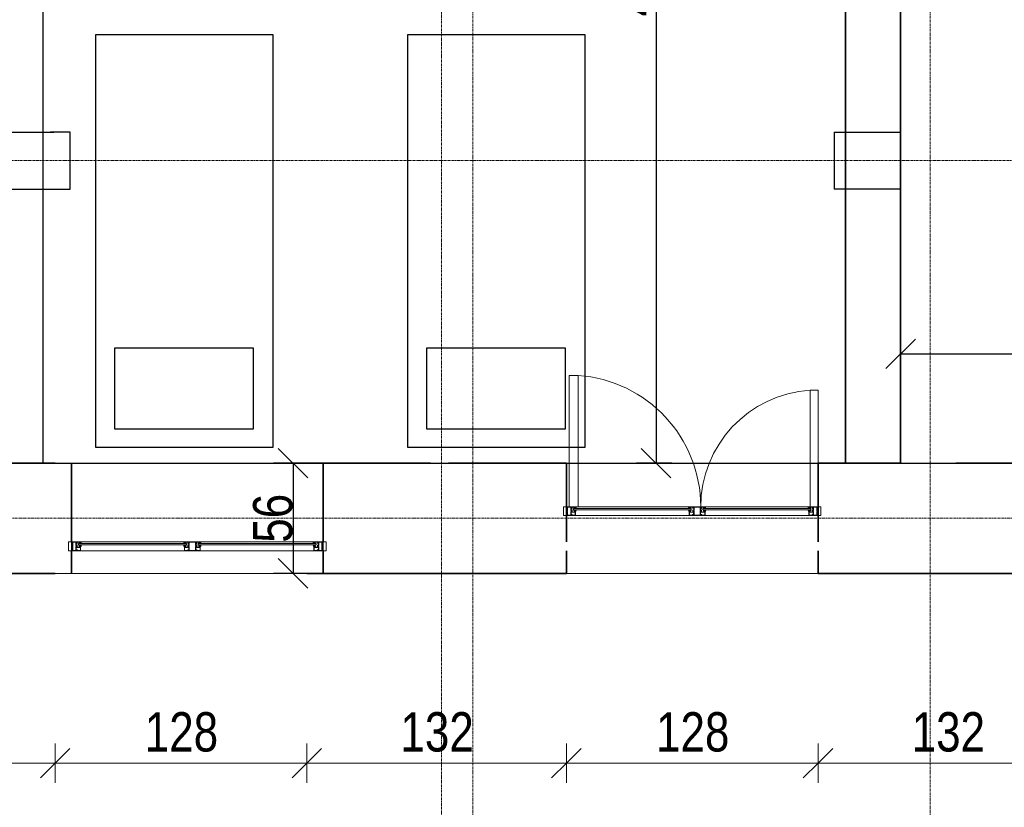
# Model space of a CAD drawing. Header units: millimetres. Extents: x -57350 to 14871, y -25411 to 16830.
# Tile 18 of 66: x -18613 to -13606, y -12664 to -8658. Entities that reach past the tile are written whole.
import ezdxf

# ---------------------------------------------------------------- set-up
doc = ezdxf.new("R2010")
doc.units = ezdxf.units.MM
doc.linetypes.add('Linia siatki', pattern=[22.225, 12.7, -3.175, 3.175, -3.175])
for name, color, linetype, lineweight in [('A-ANNO-DIMS', 7, 'Continuous', 5), ('A-ANNO-DIMS-100', 7, 'Continuous', 5), ('A-DETL-GENF', 7, 'Continuous', 5), ('A-DOOR', 7, 'Continuous', 5), ('A-GLAZ', 7, 'Continuous', 5), ('A-WALL', 7, 'Continuous', 5), ('G-IMPT', 7, 'Continuous', 5), ('S-GRID', 7, 'Continuous', 5)]:
    doc.layers.add(name, color=color, linetype=linetype, lineweight=lineweight)
doc.styles.add('Arial_2', font='arial.ttf', dxfattribs={"width": 0.8, "height": 200})
doc.dimstyles.new('REVIT_standard', dxfattribs={"dimscale": 304.8, "dimtxt": 204.05188, "dimasz": 0.492126, "dimexe": 0.328084, "dimexo": 0.0625, "dimgap": 0, "dimtad": 1, "dimdec": 0, "dimlfac": 0.1, "dimzin": 0, "dimdsep": 46, "dimtxsty": 'Arial_2', "dimblk1": 'OBLIQUE', "dimblk2": 'OBLIQUE', "dimsah": 1, "dimcen": 0.09, "dimazin": 0, "dimtfac": 1, "dimtdec": 4, "dimtix": 1, "dimtmove": 0, "dimatfit": 3, "dimfxl": 0.328084, "dimfxlon": 1, "dimtvp": 1, "dimtolj": 1, "dimtzin": 0, "dimarcsym": 2})

# ---------------------------------------------------------------- blocks, each defined once
blk = doc.blocks.new('Aluprof_MB-45_I_Alu_Window-FIX-4-panel_ENG_R-00495 - 1230 x 1480-1590799-RZUT PIĘTRA I')
at = {"layer": 'A-DETL-GENF'}
for p, q in [((-63.7, 165), (-593.3, 165)), ((593.2, 165), (-13.9, 165)), ((-590, 135), (-68.5, 135)), ((-590, 129), (-68.5, 129)), ((-68.5, 120), (-590, 120)), ((18.5, 135), (590, 135)), ((18.5, 129), (590, 129)), ((590, 120), (18.5, 120))]:
    blk.add_line(p, q, dxfattribs=at)
at = {"layer": 'A-GLAZ', "color": 55, "true_color": 0xafaf3c}
for p, q in [((-655, 165), (-655, 120)), ((-640, 165), (-655, 165)), ((-640, 120), (-640, 165)), ((640, 165), (655, 165)), ((640, 120), (640, 165)), ((655, 165), (655, 120)), ((-655, 120), (-640, 120)), ((655, 120), (640, 120))]:
    blk.add_line(p, q, dxfattribs=at)
at = {"layer": 'G-IMPT'}
for p, q in [((-602.7, 135), (-602.4, 135)), ((-593.2, 138.6), (-595.1, 138.6)), ((-593, 143.4), (-592.9, 141.7)), ((-591.9, 143.6), (-592.8, 143.6)), ((-592.6, 137.7), (-592.7, 138.2)), ((-592.4, 135), (-590.9, 135)), ((-589.9, 136.7), (-591.1, 142.9)), ((-68.6, 136.7), (-67.4, 142.9)), ((-66.1, 135), (-67.6, 135)), ((-66.6, 143.6), (-65.7, 143.6)), ((-65.9, 137.7), (-65.8, 138.2)), ((-65.5, 143.4), (-65.6, 141.7)), ((-65.3, 138.6), (-63.4, 138.6)), ((-55.8, 135), (-56.1, 135)), ((5.8, 135), (6.1, 135)), ((15.3, 138.6), (13.4, 138.6)), ((15.5, 143.4), (15.6, 141.7)), ((16.6, 143.6), (15.7, 143.6)), ((15.9, 137.7), (15.8, 138.2)), ((16.1, 135), (17.6, 135)), ((18.6, 136.7), (17.4, 142.9)), ((589.9, 136.7), (591.1, 142.9)), ((592.4, 135), (590.9, 135)), ((591.9, 143.6), (592.8, 143.6)), ((592.6, 137.7), (592.7, 138.2)), ((593, 143.4), (592.9, 141.7)), ((593.2, 138.6), (595.1, 138.6)), ((602.7, 135), (602.4, 135))]:
    blk.add_line(p, q, dxfattribs=at)
at = {"layer": 'G-IMPT', "flags": 128}
for points in [[(-590, 120.5), (-590.5, 120), (-640, 120), (-640, 123.6), (-638.5, 124), (-638, 124), (-638, 122), (-635, 122), (-635, 131.7), (-634.8, 131.9), (-635, 132.1), (-635, 140), (-638, 140), (-638, 138), (-638.5, 138), (-640, 138.4), (-640, 146.6), (-638.5, 147), (-638, 147), (-638, 145), (-635, 145), (-635, 153.8), (-634.8, 154), (-635, 154.2), (-635, 163), (-638, 163), (-638, 161), (-638.5, 161), (-640, 161.4), (-640, 165), (-611, 165), (-611, 161.4), (-612.5, 161), (-613, 161), (-613, 163), (-616, 163), (-616, 154.2), (-616.2, 154), (-616, 153.8), (-616, 145), (-613, 145), (-613, 147), (-612.5, 147), (-611, 146.6), (-611, 135.9), (-611.2, 135.7), (-612, 135.7), (-612.2, 135.9), (-612.2, 137.2), (-616, 137.2), (-616, 132.1), (-616.2, 131.9), (-616, 131.7), (-616, 126.7), (-612.2, 126.7), (-612.2, 128), (-612, 128.2), (-611.2, 128.2), (-611, 128), (-611, 125.5), (-611.2, 125.3), (-614.5, 125.3), (-614.5, 124), (-616, 124), (-616, 121.6), (-600, 121.6), (-600, 124), (-601.5, 124), (-601.5, 125), (-598, 125), (-597, 124), (-598.5, 124), (-598.5, 121.5), (-591.5, 121.5), (-591.5, 124), (-593, 124), (-592, 125), (-590, 125)], [(-617.6, 138.2), (-617.1, 138.7), (-612.5, 138.7), (-612.5, 143.5), (-617.1, 143.5), (-617.6, 144), (-617.6, 163.4), (-633.4, 163.4), (-633.4, 144), (-633.9, 143.5), (-638.5, 143.5), (-638.5, 141.5), (-633.9, 141.5), (-633.4, 141), (-633.4, 121.6), (-617.6, 121.6)], [(-613.2, 160.8), (-613.3, 161.2), (-613.9, 161.4), (-615, 160.7), (-614.7, 159.8), (-609.8, 159.8), (-609.8, 163.1), (-609.3, 163.6), (-595.4, 163.6), (-594.4, 162.6), (-594.4, 148.7), (-594.9, 148.2), (-612.2, 148.2), (-615.1, 148.2), (-615.5, 147.3), (-613.6, 145.5), (-613.2, 145.6), (-613.2, 147.2), (-611, 147.2), (-594.8, 147.2), (-594.3, 146.7), (-594.3, 144.5), (-595.5, 144.5), (-600.6, 142.6), (-601, 142.1), (-600.9, 141.7), (-600.2, 141.5), (-595.3, 143.3), (-594.5, 143.3), (-594.8, 141.5), (-593.5, 141.5), (-593, 142), (-593, 164.7), (-593.3, 165), (-611, 165), (-611, 160.8)], [(18, 120), (18.5, 120.5), (18.5, 125), (16.5, 125), (15.5, 124), (17, 124), (17, 121.5), (10, 121.5), (10, 124), (11.5, 124), (10.5, 125), (7, 125), (7, 124), (8.5, 124), (8.5, 121.8), (-7.5, 121.8), (-7.5, 124), (-6, 124), (-6, 125.3), (-2.7, 125.3), (-2.5, 125.5), (-2.5, 128), (-2.7, 128.2), (-3.5, 128.2), (-3.7, 128), (-3.7, 126.7), (-7.6, 126.7), (-7.6, 131.7), (-7.8, 131.9), (-7.6, 132.1), (-7.6, 137.2), (-3.7, 137.2), (-3.7, 135.9), (-3.5, 135.7), (-2.7, 135.7), (-2.5, 135.9), (-2.5, 146.6), (-4, 147), (-4.5, 147), (-4.5, 145), (-7.5, 145), (-7.5, 153.8), (-7.7, 154), (-7.5, 154.2), (-7.5, 163), (-4.5, 163), (-4.5, 161), (-4, 161), (-2.5, 161.4), (-2.5, 165), (-47.5, 165), (-47.5, 161.4), (-46, 161), (-45.5, 161), (-45.5, 163), (-42.5, 163), (-42.5, 154.2), (-42.3, 154), (-42.5, 153.8), (-42.5, 145), (-45.5, 145), (-45.5, 147), (-46, 147), (-47.5, 146.6), (-47.5, 135.9), (-47.3, 135.7), (-46.5, 135.7), (-46.3, 135.9), (-46.3, 137.2), (-42.4, 137.2), (-42.4, 132.1), (-42.2, 131.9), (-42.4, 131.7), (-42.4, 126.7), (-46.3, 126.7), (-46.3, 128), (-46.5, 128.2), (-47.3, 128.2), (-47.5, 128), (-47.5, 125.5), (-47.3, 125.3), (-44, 125.3), (-44, 124), (-42.5, 124), (-42.5, 121.6), (-58.5, 121.6), (-58.5, 124), (-57, 124), (-57, 125), (-60.5, 125), (-61.5, 124), (-60, 124), (-60, 121.5), (-67, 121.5), (-67, 124), (-65.5, 124), (-66.5, 125), (-68.5, 125), (-68.5, 120.5), (-68, 120)], [(-45.3, 160.8), (-45.2, 161.2), (-44.6, 161.4), (-43.5, 160.7), (-43.8, 159.8), (-48.7, 159.8), (-48.7, 163.1), (-49.2, 163.6), (-63.1, 163.6), (-64.1, 162.6), (-64.1, 148.7), (-63.6, 148.2), (-46.3, 148.2), (-43.4, 148.2), (-43, 147.3), (-44.9, 145.5), (-45.3, 145.6), (-45.3, 147.2), (-47.5, 147.2), (-63.7, 147.2), (-64.2, 146.7), (-64.2, 144.5), (-63, 144.5), (-57.9, 142.6), (-57.5, 142.1), (-57.6, 141.7), (-58.3, 141.5), (-63.2, 143.3), (-64, 143.3), (-63.7, 141.5), (-65, 141.5), (-65.5, 142), (-65.5, 164.7), (-65.3, 165), (-47.5, 165), (-47.5, 160.8)], [(-40.7, 121.8), (-9.3, 121.8), (-9.3, 138.5), (-8.8, 139), (-4.3, 139), (-4.3, 143.2), (-8.8, 143.2), (-9.3, 143.7), (-9.3, 163.2), (-40.7, 163.2), (-40.7, 143.7), (-41.2, 143.2), (-45.7, 143.2), (-45.7, 139), (-41.2, 139), (-40.7, 138.5)], [(-4.7, 160.8), (-4.8, 161.2), (-5.4, 161.4), (-6.5, 160.7), (-6.2, 159.8), (-1.3, 159.8), (-1.3, 163.1), (-0.8, 163.6), (13.1, 163.6), (14.1, 162.6), (14.1, 148.7), (13.6, 148.2), (-3.7, 148.2), (-6.6, 148.2), (-7, 147.3), (-5.1, 145.5), (-4.7, 145.6), (-4.7, 147.2), (-2.5, 147.2), (13.7, 147.2), (14.2, 146.7), (14.2, 144.5), (13, 144.5), (7.9, 142.6), (7.5, 142.1), (7.6, 141.7), (8.3, 141.5), (13.2, 143.3), (14, 143.3), (13.7, 141.5), (15, 141.5), (15.5, 142), (15.5, 164.7), (15.2, 165), (-2.5, 165), (-2.5, 160.8)], [(590, 120.5), (590.5, 120), (640, 120), (640, 123.6), (638.5, 124), (638, 124), (638, 122), (635, 122), (635, 131.7), (634.8, 131.9), (635, 132.1), (635, 140), (638, 140), (638, 138), (638.5, 138), (640, 138.4), (640, 146.6), (638.5, 147), (638, 147), (638, 145), (635, 145), (635, 153.8), (634.8, 154), (635, 154.2), (635, 163), (638, 163), (638, 161), (638.5, 161), (640, 161.4), (640, 165), (611, 165), (611, 161.4), (612.5, 161), (613, 161), (613, 163), (616, 163), (616, 154.2), (616.2, 154), (616, 153.8), (616, 145), (613, 145), (613, 147), (612.5, 147), (611, 146.6), (611, 135.9), (611.2, 135.7), (612, 135.7), (612.2, 135.9), (612.2, 137.2), (616, 137.2), (616, 132.1), (616.2, 131.9), (616, 131.7), (616, 126.7), (612.2, 126.7), (612.2, 128), (612, 128.2), (611.2, 128.2), (611, 128), (611, 125.5), (611.2, 125.3), (614.5, 125.3), (614.5, 124), (616, 124), (616, 121.6), (600, 121.6), (600, 124), (601.5, 124), (601.5, 125), (598, 125), (597, 124), (598.5, 124), (598.5, 121.5), (591.5, 121.5), (591.5, 124), (593, 124), (592, 125), (590, 125)], [(613.2, 160.8), (613.3, 161.2), (613.9, 161.4), (615, 160.7), (614.7, 159.8), (609.8, 159.8), (609.8, 163.1), (609.3, 163.6), (595.4, 163.6), (594.4, 162.6), (594.4, 148.7), (594.9, 148.2), (612.2, 148.2), (615.1, 148.2), (615.5, 147.3), (613.6, 145.5), (613.2, 145.6), (613.2, 147.2), (611, 147.2), (594.8, 147.2), (594.3, 146.7), (594.3, 144.5), (595.5, 144.5), (600.6, 142.6), (601, 142.1), (600.9, 141.7), (600.2, 141.5), (595.3, 143.3), (594.5, 143.3), (594.8, 141.5), (593.5, 141.5), (593, 142), (593, 164.7), (593.2, 165), (611, 165), (611, 160.8)], [(617.6, 138.2), (617.1, 138.7), (612.5, 138.7), (612.5, 143.5), (617.1, 143.5), (617.6, 144), (617.6, 163.4), (633.4, 163.4), (633.4, 144), (633.9, 143.5), (638.5, 143.5), (638.5, 141.5), (633.9, 141.5), (633.4, 141), (633.4, 121.6), (617.6, 121.6)], [(-596.3, 128.9), (-597.9, 128.9), (-598.7, 129), (-600, 129), (-600.3, 128.7), (-600, 125.3), (-599.7, 125), (-590.3, 125), (-590, 125.3), (-589.7, 128.7), (-590, 129), (-591.3, 129), (-592.1, 128.9), (-593.7, 128.9), (-594.4, 129), (-595.6, 129)], [(-62.2, 128.9), (-60.6, 128.9), (-59.8, 129), (-58.5, 129), (-58.2, 128.7), (-58.5, 125.3), (-58.8, 125), (-68.2, 125), (-68.5, 125.3), (-68.8, 128.7), (-68.5, 129), (-67.2, 129), (-66.4, 128.9), (-64.8, 128.9), (-64.1, 129), (-62.9, 129)], [(12.2, 128.9), (10.6, 128.9), (9.8, 129), (8.5, 129), (8.2, 128.7), (8.5, 125.3), (8.8, 125), (18.2, 125), (18.5, 125.3), (18.8, 128.7), (18.5, 129), (17.2, 129), (16.4, 128.9), (14.8, 128.9), (14.1, 129), (12.9, 129)], [(596.3, 128.9), (597.9, 128.9), (598.7, 129), (600, 129), (600.3, 128.7), (600, 125.3), (599.7, 125), (590.3, 125), (590, 125.3), (589.7, 128.7), (590, 129), (591.3, 129), (592.1, 128.9), (593.7, 128.9), (594.4, 129), (595.6, 129)]]:
    blk.add_lwpolyline(points, close=True, dxfattribs=at)
for points in [[(-544, 129), (-604, 129), (-604, 135), (-544, 135)], [(-597, 125), (-597, 124), (-597.5, 124), (-597.5, 123.5), (-597.3, 123.1), (-596.5, 122), (-593.5, 122), (-592.7, 123.1), (-592.5, 123.5), (-592.5, 124), (-593, 124), (-593, 125)], [(-593.1, 141.5), (-595.2, 141.5), (-595.4, 142.3)], [(-114.5, 129), (-54.5, 129), (-54.5, 135), (-114.5, 135)], [(-61.5, 125), (-61.5, 124), (-61, 124), (-61, 123.5), (-61.2, 123.1), (-62, 122), (-65, 122), (-65.8, 123.1), (-66, 123.5), (-66, 124), (-65.5, 124), (-65.5, 125)], [(-65.4, 141.5), (-63.3, 141.5), (-63.1, 142.3)], [(64.5, 129), (4.5, 129), (4.5, 135), (64.5, 135)], [(11.5, 125), (11.5, 124), (11, 124), (11, 123.5), (11.2, 123.1), (12, 122), (15, 122), (15.8, 123.1), (16, 123.5), (16, 124), (15.5, 124), (15.5, 125)], [(15.4, 141.5), (13.3, 141.5), (13.1, 142.3)], [(544, 129), (604, 129), (604, 135), (544, 135)], [(597, 125), (597, 124), (597.5, 124), (597.5, 123.5), (597.3, 123.1), (596.5, 122), (593.5, 122), (592.7, 123.1), (592.5, 123.5), (592.5, 124), (593, 124), (593, 125)], [(593.1, 141.5), (595.2, 141.5), (595.4, 142.3)]]:
    blk.add_lwpolyline(points, dxfattribs=at)
at = {"layer": 'G-IMPT'}
for centre in [(-595, 123.7), (-63.5, 123.7), (13.5, 123.7), (595, 123.7)]:
    blk.add_circle(centre, 1, dxfattribs=at)
for centre, radius, start, end in [((-602.8, 135.8), 0.82, 105.8064, 271.6691), ((-606.2, 147), 10.9, 287.0691, 335.8094), ((-603, 142.1), 7.1, 275.2746, 321.5913), ((-597, 137.3), 0.57, 48.5095, 143.3459), ((-592.3, 139.8), 4.82, 205.478, 268.1661), ((-595.9, 142.2), 0.5, 15, 135.2176), ((-595.1, 138), 0.606, 85.2423, 179.0613), ((-592.3, 139), 3.53, 195.7264, 287.9181), ((-593.4, 138), 0.711, 18.5516, 75.7276), ((-593.1, 141.7), 0.2, 270, 5), ((-592.8, 143.4), 0.2, 90, 185), ((-591.2, 138), 1.38, 191.9088, 264.1285), ((-591.9, 142.8), 0.8, 4.2792, 90), ((-591.4, 136.1), 0.492, 291.5562, 81.5489), ((-591, 136.2), 1.19, 273.8979, 24.0805), ((-67.5, 136.2), 1.19, 155.9195, 266.1021), ((-67.1, 136.1), 0.492, 98.4511, 248.4438), ((-66.6, 142.8), 0.8, 90, 175.7208), ((-66.2, 139), 3.53, 252.0819, 344.2736), ((-67.3, 138), 1.38, 275.8715, 348.0912), ((-66.2, 139.8), 4.82, 271.8339, 334.522), ((-65.1, 138), 0.711, 104.2724, 161.4484), ((-65.7, 143.4), 0.2, 355, 90), ((-65.4, 141.7), 0.2, 175, 270), ((-63.4, 138), 0.606, 0.9387, 94.7577), ((-62.6, 142.2), 0.5, 44.7824, 165), ((-52.3, 147), 10.9, 204.1906, 252.9309), ((-61.5, 137.3), 0.57, 36.6541, 131.4905), ((-55.5, 142.1), 7.1, 218.4087, 264.7254), ((-55.7, 135.8), 0.82, 268.3309, 74.1936), ((5.7, 135.8), 0.82, 105.8064, 271.6691), ((2.3, 147), 10.9, 287.0691, 335.8094), ((5.5, 142.1), 7.1, 275.2746, 321.5913), ((11.5, 137.3), 0.57, 48.5095, 143.3459), ((16.2, 139.8), 4.82, 205.478, 268.1661), ((12.6, 142.2), 0.5, 15, 135.2176), ((13.4, 138), 0.606, 85.2423, 179.0613), ((16.2, 139), 3.53, 195.7264, 287.9181), ((15.1, 138), 0.711, 18.5516, 75.7276), ((15.4, 141.7), 0.2, 270, 5), ((15.7, 143.4), 0.2, 90, 185), ((17.3, 138), 1.38, 191.9088, 264.1285), ((16.6, 142.8), 0.8, 4.2792, 90), ((17.1, 136.1), 0.492, 291.5562, 81.5489), ((17.5, 136.2), 1.19, 273.8979, 24.0805), ((591, 136.2), 1.19, 155.9195, 266.1021), ((591.4, 136.1), 0.492, 98.4511, 248.4438), ((591.9, 142.8), 0.8, 90, 175.7208), ((592.3, 139), 3.53, 252.0819, 344.2736), ((591.2, 138), 1.38, 275.8715, 348.0912), ((592.3, 139.8), 4.82, 271.8339, 334.522), ((593.4, 138), 0.711, 104.2724, 161.4484), ((592.8, 143.4), 0.2, 355, 90), ((593.1, 141.7), 0.2, 175, 270), ((595.1, 138), 0.606, 0.9387, 94.7577), ((595.9, 142.2), 0.5, 44.7824, 165), ((606.2, 147), 10.9, 204.1906, 252.9309), ((597, 137.3), 0.57, 36.6541, 131.4905), ((603, 142.1), 7.1, 218.4087, 264.7254), ((602.8, 135.8), 0.82, 268.3309, 74.1936)]:
    blk.add_arc(centre, radius, start, end, dxfattribs=at)
blk = doc.blocks.new('Aluprof_MB-45_I_Alu_Window-FIX-4-panel_ENG_R-00495 - 1230 x 1480-1588573-RZUT PIĘTRA I')
at = {"layer": 'A-DETL-GENF'}
for p, q in [((-68.5, -120), (-590, -120)), ((-590, -129), (-68.5, -129)), ((-590, -135), (-68.5, -135)), ((590, -120), (18.5, -120)), ((18.5, -129), (590, -129)), ((18.5, -135), (590, -135)), ((-63.7, -165), (-593.3, -165)), ((593.2, -165), (-13.9, -165))]:
    blk.add_line(p, q, dxfattribs=at)
at = {"layer": 'A-GLAZ', "color": 55, "true_color": 0xafaf3c}
for p, q in [((-655, -120), (-640, -120)), ((-655, -165), (-655, -120)), ((-640, -120), (-640, -165)), ((655, -120), (640, -120)), ((640, -120), (640, -165)), ((655, -165), (655, -120)), ((-640, -165), (-655, -165)), ((640, -165), (655, -165))]:
    blk.add_line(p, q, dxfattribs=at)
at = {"layer": 'G-IMPT'}
for p, q in [((-602.7, -135), (-602.4, -135)), ((-593.2, -138.6), (-595.1, -138.6)), ((-593, -143.4), (-592.9, -141.7)), ((-591.9, -143.6), (-592.8, -143.6)), ((-592.6, -137.7), (-592.7, -138.2)), ((-592.4, -135), (-590.9, -135)), ((-589.9, -136.7), (-591.1, -142.9)), ((-68.6, -136.7), (-67.4, -142.9)), ((-66.1, -135), (-67.6, -135)), ((-66.6, -143.6), (-65.7, -143.6)), ((-65.9, -137.7), (-65.8, -138.2)), ((-65.5, -143.4), (-65.6, -141.7)), ((-65.3, -138.6), (-63.4, -138.6)), ((-55.8, -135), (-56.1, -135)), ((5.8, -135), (6.1, -135)), ((15.3, -138.6), (13.4, -138.6)), ((15.5, -143.4), (15.6, -141.7)), ((16.6, -143.6), (15.7, -143.6)), ((15.9, -137.7), (15.8, -138.2)), ((16.1, -135), (17.6, -135)), ((18.6, -136.7), (17.4, -142.9)), ((589.9, -136.7), (591.1, -142.9)), ((592.4, -135), (590.9, -135)), ((591.9, -143.6), (592.8, -143.6)), ((592.6, -137.7), (592.7, -138.2)), ((593, -143.4), (592.9, -141.7)), ((593.2, -138.6), (595.1, -138.6)), ((602.7, -135), (602.4, -135))]:
    blk.add_line(p, q, dxfattribs=at)
at = {"layer": 'G-IMPT', "flags": 128}
for points in [[(-590, -120.5), (-590.5, -120), (-640, -120), (-640, -123.6), (-638.5, -124), (-638, -124), (-638, -122), (-635, -122), (-635, -131.7), (-634.8, -131.9), (-635, -132.1), (-635, -140), (-638, -140), (-638, -138), (-638.5, -138), (-640, -138.4), (-640, -146.6), (-638.5, -147), (-638, -147), (-638, -145), (-635, -145), (-635, -153.8), (-634.8, -154), (-635, -154.2), (-635, -163), (-638, -163), (-638, -161), (-638.5, -161), (-640, -161.4), (-640, -165), (-611, -165), (-611, -161.4), (-612.5, -161), (-613, -161), (-613, -163), (-616, -163), (-616, -154.2), (-616.2, -154), (-616, -153.8), (-616, -145), (-613, -145), (-613, -147), (-612.5, -147), (-611, -146.6), (-611, -135.9), (-611.2, -135.7), (-612, -135.7), (-612.2, -135.9), (-612.2, -137.2), (-616, -137.2), (-616, -132.1), (-616.2, -131.9), (-616, -131.7), (-616, -126.7), (-612.2, -126.7), (-612.2, -128), (-612, -128.2), (-611.2, -128.2), (-611, -128), (-611, -125.5), (-611.2, -125.3), (-614.5, -125.3), (-614.5, -124), (-616, -124), (-616, -121.6), (-600, -121.6), (-600, -124), (-601.5, -124), (-601.5, -125), (-598, -125), (-597, -124), (-598.5, -124), (-598.5, -121.5), (-591.5, -121.5), (-591.5, -124), (-593, -124), (-592, -125), (-590, -125)], [(-617.6, -138.2), (-617.1, -138.7), (-612.5, -138.7), (-612.5, -143.5), (-617.1, -143.5), (-617.6, -144), (-617.6, -163.4), (-633.4, -163.4), (-633.4, -144), (-633.9, -143.5), (-638.5, -143.5), (-638.5, -141.5), (-633.9, -141.5), (-633.4, -141), (-633.4, -121.6), (-617.6, -121.6)], [(-613.2, -160.8), (-613.3, -161.2), (-613.9, -161.4), (-615, -160.7), (-614.7, -159.8), (-609.8, -159.8), (-609.8, -163.1), (-609.3, -163.6), (-595.4, -163.6), (-594.4, -162.6), (-594.4, -148.7), (-594.9, -148.2), (-612.2, -148.2), (-615.1, -148.2), (-615.5, -147.3), (-613.6, -145.5), (-613.2, -145.6), (-613.2, -147.2), (-611, -147.2), (-594.8, -147.2), (-594.3, -146.7), (-594.3, -144.5), (-595.5, -144.5), (-600.6, -142.6), (-601, -142.1), (-600.9, -141.7), (-600.2, -141.5), (-595.3, -143.3), (-594.5, -143.3), (-594.8, -141.5), (-593.5, -141.5), (-593, -142), (-593, -164.7), (-593.3, -165), (-611, -165), (-611, -160.8)], [(-596.3, -128.9), (-597.9, -128.9), (-598.7, -129), (-600, -129), (-600.3, -128.7), (-600, -125.3), (-599.7, -125), (-590.3, -125), (-590, -125.3), (-589.7, -128.7), (-590, -129), (-591.3, -129), (-592.1, -128.9), (-593.7, -128.9), (-594.4, -129), (-595.6, -129)], [(-62.2, -128.9), (-60.6, -128.9), (-59.8, -129), (-58.5, -129), (-58.2, -128.7), (-58.5, -125.3), (-58.8, -125), (-68.2, -125), (-68.5, -125.3), (-68.8, -128.7), (-68.5, -129), (-67.2, -129), (-66.4, -128.9), (-64.8, -128.9), (-64.1, -129), (-62.9, -129)], [(18, -120), (18.5, -120.5), (18.5, -125), (16.5, -125), (15.5, -124), (17, -124), (17, -121.5), (10, -121.5), (10, -124), (11.5, -124), (10.5, -125), (7, -125), (7, -124), (8.5, -124), (8.5, -121.8), (-7.5, -121.8), (-7.5, -124), (-6, -124), (-6, -125.3), (-2.7, -125.3), (-2.5, -125.5), (-2.5, -128), (-2.7, -128.2), (-3.5, -128.2), (-3.7, -128), (-3.7, -126.7), (-7.6, -126.7), (-7.6, -131.7), (-7.8, -131.9), (-7.6, -132.1), (-7.6, -137.2), (-3.7, -137.2), (-3.7, -135.9), (-3.5, -135.7), (-2.7, -135.7), (-2.5, -135.9), (-2.5, -146.6), (-4, -147), (-4.5, -147), (-4.5, -145), (-7.5, -145), (-7.5, -153.8), (-7.7, -154), (-7.5, -154.2), (-7.5, -163), (-4.5, -163), (-4.5, -161), (-4, -161), (-2.5, -161.4), (-2.5, -165), (-47.5, -165), (-47.5, -161.4), (-46, -161), (-45.5, -161), (-45.5, -163), (-42.5, -163), (-42.5, -154.2), (-42.3, -154), (-42.5, -153.8), (-42.5, -145), (-45.5, -145), (-45.5, -147), (-46, -147), (-47.5, -146.6), (-47.5, -135.9), (-47.3, -135.7), (-46.5, -135.7), (-46.3, -135.9), (-46.3, -137.2), (-42.4, -137.2), (-42.4, -132.1), (-42.2, -131.9), (-42.4, -131.7), (-42.4, -126.7), (-46.3, -126.7), (-46.3, -128), (-46.5, -128.2), (-47.3, -128.2), (-47.5, -128), (-47.5, -125.5), (-47.3, -125.3), (-44, -125.3), (-44, -124), (-42.5, -124), (-42.5, -121.6), (-58.5, -121.6), (-58.5, -124), (-57, -124), (-57, -125), (-60.5, -125), (-61.5, -124), (-60, -124), (-60, -121.5), (-67, -121.5), (-67, -124), (-65.5, -124), (-66.5, -125), (-68.5, -125), (-68.5, -120.5), (-68, -120)], [(-45.3, -160.8), (-45.2, -161.2), (-44.6, -161.4), (-43.5, -160.7), (-43.8, -159.8), (-48.7, -159.8), (-48.7, -163.1), (-49.2, -163.6), (-63.1, -163.6), (-64.1, -162.6), (-64.1, -148.7), (-63.6, -148.2), (-46.3, -148.2), (-43.4, -148.2), (-43, -147.3), (-44.9, -145.5), (-45.3, -145.6), (-45.3, -147.2), (-47.5, -147.2), (-63.7, -147.2), (-64.2, -146.7), (-64.2, -144.5), (-63, -144.5), (-57.9, -142.6), (-57.5, -142.1), (-57.6, -141.7), (-58.3, -141.5), (-63.2, -143.3), (-64, -143.3), (-63.7, -141.5), (-65, -141.5), (-65.5, -142), (-65.5, -164.7), (-65.3, -165), (-47.5, -165), (-47.5, -160.8)], [(-40.7, -121.8), (-9.3, -121.8), (-9.3, -138.5), (-8.8, -139), (-4.3, -139), (-4.3, -143.2), (-8.8, -143.2), (-9.3, -143.7), (-9.3, -163.2), (-40.7, -163.2), (-40.7, -143.7), (-41.2, -143.2), (-45.7, -143.2), (-45.7, -139), (-41.2, -139), (-40.7, -138.5)], [(-4.7, -160.8), (-4.8, -161.2), (-5.4, -161.4), (-6.5, -160.7), (-6.2, -159.8), (-1.3, -159.8), (-1.3, -163.1), (-0.8, -163.6), (13.1, -163.6), (14.1, -162.6), (14.1, -148.7), (13.6, -148.2), (-3.7, -148.2), (-6.6, -148.2), (-7, -147.3), (-5.1, -145.5), (-4.7, -145.6), (-4.7, -147.2), (-2.5, -147.2), (13.7, -147.2), (14.2, -146.7), (14.2, -144.5), (13, -144.5), (7.9, -142.6), (7.5, -142.1), (7.6, -141.7), (8.3, -141.5), (13.2, -143.3), (14, -143.3), (13.7, -141.5), (15, -141.5), (15.5, -142), (15.5, -164.7), (15.2, -165), (-2.5, -165), (-2.5, -160.8)], [(12.2, -128.9), (10.6, -128.9), (9.8, -129), (8.5, -129), (8.2, -128.7), (8.5, -125.3), (8.8, -125), (18.2, -125), (18.5, -125.3), (18.8, -128.7), (18.5, -129), (17.2, -129), (16.4, -128.9), (14.8, -128.9), (14.1, -129), (12.9, -129)], [(596.3, -128.9), (597.9, -128.9), (598.7, -129), (600, -129), (600.3, -128.7), (600, -125.3), (599.7, -125), (590.3, -125), (590, -125.3), (589.7, -128.7), (590, -129), (591.3, -129), (592.1, -128.9), (593.7, -128.9), (594.4, -129), (595.6, -129)], [(590, -120.5), (590.5, -120), (640, -120), (640, -123.6), (638.5, -124), (638, -124), (638, -122), (635, -122), (635, -131.7), (634.8, -131.9), (635, -132.1), (635, -140), (638, -140), (638, -138), (638.5, -138), (640, -138.4), (640, -146.6), (638.5, -147), (638, -147), (638, -145), (635, -145), (635, -153.8), (634.8, -154), (635, -154.2), (635, -163), (638, -163), (638, -161), (638.5, -161), (640, -161.4), (640, -165), (611, -165), (611, -161.4), (612.5, -161), (613, -161), (613, -163), (616, -163), (616, -154.2), (616.2, -154), (616, -153.8), (616, -145), (613, -145), (613, -147), (612.5, -147), (611, -146.6), (611, -135.9), (611.2, -135.7), (612, -135.7), (612.2, -135.9), (612.2, -137.2), (616, -137.2), (616, -132.1), (616.2, -131.9), (616, -131.7), (616, -126.7), (612.2, -126.7), (612.2, -128), (612, -128.2), (611.2, -128.2), (611, -128), (611, -125.5), (611.2, -125.3), (614.5, -125.3), (614.5, -124), (616, -124), (616, -121.6), (600, -121.6), (600, -124), (601.5, -124), (601.5, -125), (598, -125), (597, -124), (598.5, -124), (598.5, -121.5), (591.5, -121.5), (591.5, -124), (593, -124), (592, -125), (590, -125)], [(613.2, -160.8), (613.3, -161.2), (613.9, -161.4), (615, -160.7), (614.7, -159.8), (609.8, -159.8), (609.8, -163.1), (609.3, -163.6), (595.4, -163.6), (594.4, -162.6), (594.4, -148.7), (594.9, -148.2), (612.2, -148.2), (615.1, -148.2), (615.5, -147.3), (613.6, -145.5), (613.2, -145.6), (613.2, -147.2), (611, -147.2), (594.8, -147.2), (594.3, -146.7), (594.3, -144.5), (595.5, -144.5), (600.6, -142.6), (601, -142.1), (600.9, -141.7), (600.2, -141.5), (595.3, -143.3), (594.5, -143.3), (594.8, -141.5), (593.5, -141.5), (593, -142), (593, -164.7), (593.2, -165), (611, -165), (611, -160.8)], [(617.6, -138.2), (617.1, -138.7), (612.5, -138.7), (612.5, -143.5), (617.1, -143.5), (617.6, -144), (617.6, -163.4), (633.4, -163.4), (633.4, -144), (633.9, -143.5), (638.5, -143.5), (638.5, -141.5), (633.9, -141.5), (633.4, -141), (633.4, -121.6), (617.6, -121.6)]]:
    blk.add_lwpolyline(points, close=True, dxfattribs=at)
for points in [[(-544, -129), (-604, -129), (-604, -135), (-544, -135)], [(-597, -125), (-597, -124), (-597.5, -124), (-597.5, -123.5), (-597.3, -123.1), (-596.5, -122), (-593.5, -122), (-592.7, -123.1), (-592.5, -123.5), (-592.5, -124), (-593, -124), (-593, -125)], [(-593.1, -141.5), (-595.2, -141.5), (-595.4, -142.3)], [(-114.5, -129), (-54.5, -129), (-54.5, -135), (-114.5, -135)], [(-61.5, -125), (-61.5, -124), (-61, -124), (-61, -123.5), (-61.2, -123.1), (-62, -122), (-65, -122), (-65.8, -123.1), (-66, -123.5), (-66, -124), (-65.5, -124), (-65.5, -125)], [(-65.4, -141.5), (-63.3, -141.5), (-63.1, -142.3)], [(64.5, -129), (4.5, -129), (4.5, -135), (64.5, -135)], [(11.5, -125), (11.5, -124), (11, -124), (11, -123.5), (11.2, -123.1), (12, -122), (15, -122), (15.8, -123.1), (16, -123.5), (16, -124), (15.5, -124), (15.5, -125)], [(15.4, -141.5), (13.3, -141.5), (13.1, -142.3)], [(544, -129), (604, -129), (604, -135), (544, -135)], [(597, -125), (597, -124), (597.5, -124), (597.5, -123.5), (597.3, -123.1), (596.5, -122), (593.5, -122), (592.7, -123.1), (592.5, -123.5), (592.5, -124), (593, -124), (593, -125)], [(593.1, -141.5), (595.2, -141.5), (595.4, -142.3)]]:
    blk.add_lwpolyline(points, dxfattribs=at)
at = {"layer": 'G-IMPT'}
for centre in [(-595, -123.7), (-63.5, -123.7), (13.5, -123.7), (595, -123.7)]:
    blk.add_circle(centre, 1, dxfattribs=at)
for centre, radius, start, end in [((-602.8, -135.8), 0.82, 88.3309, 254.1936), ((-606.2, -147), 10.9, 24.1906, 72.9309), ((-603, -142.1), 7.1, 38.4087, 84.7254), ((-597, -137.3), 0.57, 216.6541, 311.4905), ((-592.3, -139.8), 4.82, 91.8339, 154.522), ((-595.9, -142.2), 0.5, 224.7824, 345), ((-592.3, -139), 3.53, 72.0819, 164.2736), ((-595.1, -138), 0.606, 180.9387, 274.7577), ((-593.4, -138), 0.711, 284.2724, 341.4484), ((-593.1, -141.7), 0.2, 355, 90), ((-592.8, -143.4), 0.2, 175, 270), ((-591.2, -138), 1.38, 95.8715, 168.0912), ((-591.9, -142.8), 0.8, 270, 355.7208), ((-591.4, -136.1), 0.492, 278.4511, 68.4438), ((-591, -136.2), 1.19, 335.9195, 86.1021), ((-67.5, -136.2), 1.19, 93.8979, 204.0805), ((-67.1, -136.1), 0.492, 111.5562, 261.5489), ((-66.6, -142.8), 0.8, 184.2792, 270), ((-66.2, -139), 3.53, 15.7264, 107.9181), ((-67.3, -138), 1.38, 11.9088, 84.1285), ((-66.2, -139.8), 4.82, 25.478, 88.1661), ((-65.1, -138), 0.711, 198.5516, 255.7276), ((-65.7, -143.4), 0.2, 270, 5), ((-65.4, -141.7), 0.2, 90, 185), ((-63.4, -138), 0.606, 265.2423, 359.0613), ((-62.6, -142.2), 0.5, 195, 315.2176), ((-52.3, -147), 10.9, 107.0691, 155.8094), ((-61.5, -137.3), 0.57, 228.5095, 323.3459), ((-55.5, -142.1), 7.1, 95.2746, 141.5913), ((-55.7, -135.8), 0.82, 285.8064, 91.6691), ((5.7, -135.8), 0.82, 88.3309, 254.1936), ((2.3, -147), 10.9, 24.1906, 72.9309), ((5.5, -142.1), 7.1, 38.4087, 84.7254), ((11.5, -137.3), 0.57, 216.6541, 311.4905), ((16.2, -139.8), 4.82, 91.8339, 154.522), ((12.6, -142.2), 0.5, 224.7824, 345), ((16.2, -139), 3.53, 72.0819, 164.2736), ((13.4, -138), 0.606, 180.9387, 274.7577), ((15.1, -138), 0.711, 284.2724, 341.4484), ((15.4, -141.7), 0.2, 355, 90), ((15.7, -143.4), 0.2, 175, 270), ((17.3, -138), 1.38, 95.8715, 168.0912), ((16.6, -142.8), 0.8, 270, 355.7208), ((17.1, -136.1), 0.492, 278.4511, 68.4438), ((17.5, -136.2), 1.19, 335.9195, 86.1021), ((591, -136.2), 1.19, 93.8979, 204.0805), ((591.4, -136.1), 0.492, 111.5562, 261.5489), ((591.9, -142.8), 0.8, 184.2792, 270), ((592.3, -139), 3.53, 15.7264, 107.9181), ((591.2, -138), 1.38, 11.9088, 84.1285), ((592.3, -139.8), 4.82, 25.478, 88.1661), ((593.4, -138), 0.711, 198.5516, 255.7276), ((592.8, -143.4), 0.2, 270, 5), ((593.1, -141.7), 0.2, 90, 185), ((595.1, -138), 0.606, 265.2423, 359.0613), ((595.9, -142.2), 0.5, 195, 315.2176), ((606.2, -147), 10.9, 107.0691, 155.8094), ((597, -137.3), 0.57, 228.5095, 323.3459), ((603, -142.1), 7.1, 95.2746, 141.5913), ((602.8, -135.8), 0.82, 285.8064, 91.6691)]:
    blk.add_arc(centre, radius, start, end, dxfattribs=at)
blk = doc.blocks.new('_Oblique')
at = {"color": 0, "linetype": 'ByBlock', "lineweight": -2}
blk.add_line((-0.5, -0.5), (0.5, 0.5), dxfattribs=at)
blk = doc.blocks.new('DIMBLOCK89-RZUT PIĘTRA I')
at = {"layer": 'A-ANNO-DIMS', "color": 0, "lineweight": -2, "transparency": 16777216}
for p, q in [((-15296.1, -5994.4), (-15477.1, -5994.4)), ((-15377.1, -5994.4), (-15377.1, -10914.4)), ((-15296.1, -10914.4), (-15477.1, -10914.4))]:
    blk.add_line(p, q, dxfattribs=at)
at = {"layer": 'Defpoints', "color": 0, "transparency": 16777216}
for p in [(-15277.1, -5994.4), (-15377.1, -10914.4), (-15277.1, -10914.4)]:
    blk.add_point(p, dxfattribs=at)
at = {"layer": 'A-ANNO-DIMS', "color": 0, "lineweight": -2, "transparency": 16777216, "xscale": 150, "yscale": 150, "zscale": 150}
for p, rotation in [((-15377.1, -5994.4), 90), ((-15377.1, -10914.4), 270)]:
    blk.add_blockref('_Oblique', p, dxfattribs=dict(at, rotation=rotation))
at = {"layer": 'A-ANNO-DIMS', "color": 0, "transparency": 16777216, "insert": (-15479.2, -8454.4), "char_height": 200, "width": 440.752, "attachment_point": 5, "rotation": 90, "style": 'Arial_2'}
blk.add_mtext('\\A1;492', dxfattribs=at)
blk = doc.blocks.new('DIMBLOCK90-RZUT PIĘTRA I')
at = {"layer": 'A-ANNO-DIMS', "color": 0, "lineweight": -2, "transparency": 16777216}
for p, q in [((-17142.2, -10914.4), (-17323.1, -10914.4)), ((-17223.1, -10914.4), (-17223.1, -11474.4)), ((-17142.2, -11474.4), (-17323.1, -11474.4))]:
    blk.add_line(p, q, dxfattribs=at)
at = {"layer": 'Defpoints', "color": 0, "transparency": 16777216}
for p in [(-17123.1, -10914.4), (-17223.1, -11474.4), (-17123.1, -11474.4)]:
    blk.add_point(p, dxfattribs=at)
at = {"layer": 'A-ANNO-DIMS', "color": 0, "lineweight": -2, "transparency": 16777216, "xscale": 150, "yscale": 150, "zscale": 150}
for p, rotation in [((-17223.1, -10914.4), 90), ((-17223.1, -11474.4), 270)]:
    blk.add_blockref('_Oblique', p, dxfattribs=dict(at, rotation=rotation))
at = {"layer": 'A-ANNO-DIMS', "color": 0, "transparency": 16777216, "insert": (-17325.3, -11194.4), "char_height": 200, "width": 293.835, "attachment_point": 5, "rotation": 90, "style": 'Arial_2'}
blk.add_mtext('\\A1;56', dxfattribs=at)
blk = doc.blocks.new('DIMBLOCK125-RZUT PIĘTRA I')
at = {"layer": 'A-ANNO-DIMS-100', "color": 250, "true_color": 0x303030, "transparency": 16777216}
for p, q in [((-19753.4, -12440.3), (-19753.4, -12340.3)), ((-19753.4, -12440.3), (-19678.4, -12365.3)), ((-18433.4, -12440.3), (-18433.4, -12340.3)), ((-18433.4, -12440.3), (-18358.4, -12365.3)), ((-19753.4, -12440.3), (-19828.4, -12515.3)), ((-19753.4, -12440.3), (-18433.4, -12440.3)), ((-19753.4, -12440.3), (-19753.4, -12540.3)), ((-18433.4, -12440.3), (-18508.4, -12515.3)), ((-18433.4, -12440.3), (-18433.4, -12540.3))]:
    blk.add_line(p, q, dxfattribs=at)
at = {"layer": 'A-ANNO-DIMS-100', "color": 0, "transparency": 16777216, "insert": (-19277.1, -12180.6), "char_height": 200, "width": 440.752, "attachment_point": 1, "line_spacing_factor": 0.941778, "style": 'Arial_2'}
blk.add_mtext('132', dxfattribs=at)
blk = doc.blocks.new('DIMBLOCK126-RZUT PIĘTRA I')
at = {"layer": 'A-ANNO-DIMS-100', "color": 250, "true_color": 0x303030, "transparency": 16777216}
for p, q in [((-18433.4, -12440.3), (-18433.4, -12340.3)), ((-18433.4, -12440.3), (-18358.4, -12365.3)), ((-17153.4, -12440.3), (-17153.4, -12340.3)), ((-17153.4, -12440.3), (-17078.4, -12365.3)), ((-18433.4, -12440.3), (-18508.4, -12515.3)), ((-18433.4, -12440.3), (-17153.4, -12440.3)), ((-18433.4, -12440.3), (-18433.4, -12540.3)), ((-17153.4, -12440.3), (-17228.4, -12515.3)), ((-17153.4, -12440.3), (-17153.4, -12540.3))]:
    blk.add_line(p, q, dxfattribs=at)
at = {"layer": 'A-ANNO-DIMS-100', "color": 0, "transparency": 16777216, "insert": (-17977.1, -12180.6), "char_height": 200, "width": 440.752, "attachment_point": 1, "line_spacing_factor": 0.941778, "style": 'Arial_2'}
blk.add_mtext('128', dxfattribs=at)
blk = doc.blocks.new('DIMBLOCK127-RZUT PIĘTRA I')
at = {"layer": 'A-ANNO-DIMS-100', "color": 250, "true_color": 0x303030, "transparency": 16777216}
for p, q in [((-17153.4, -12440.3), (-17153.4, -12340.3)), ((-17153.4, -12440.3), (-17078.4, -12365.3)), ((-15833.4, -12440.3), (-15833.4, -12340.3)), ((-15833.4, -12440.3), (-15758.4, -12365.3)), ((-17153.4, -12440.3), (-17228.4, -12515.3)), ((-17153.4, -12440.3), (-15833.4, -12440.3)), ((-17153.4, -12440.3), (-17153.4, -12540.3)), ((-15833.4, -12440.3), (-15908.4, -12515.3)), ((-15833.4, -12440.3), (-15833.4, -12540.3))]:
    blk.add_line(p, q, dxfattribs=at)
at = {"layer": 'A-ANNO-DIMS-100', "color": 0, "transparency": 16777216, "insert": (-16677.1, -12180.6), "char_height": 200, "width": 440.752, "attachment_point": 1, "line_spacing_factor": 0.941778, "style": 'Arial_2'}
blk.add_mtext('132', dxfattribs=at)
blk = doc.blocks.new('DIMBLOCK128-RZUT PIĘTRA I')
at = {"layer": 'A-ANNO-DIMS-100', "color": 250, "true_color": 0x303030, "transparency": 16777216}
for p, q in [((-15833.4, -12440.3), (-15833.4, -12340.3)), ((-15833.4, -12440.3), (-15758.4, -12365.3)), ((-14553.4, -12440.3), (-14553.4, -12340.3)), ((-14553.4, -12440.3), (-14478.4, -12365.3)), ((-15833.4, -12440.3), (-15908.4, -12515.3)), ((-15833.4, -12440.3), (-14553.4, -12440.3)), ((-15833.4, -12440.3), (-15833.4, -12540.3)), ((-14553.4, -12440.3), (-14628.4, -12515.3)), ((-14553.4, -12440.3), (-14553.4, -12540.3))]:
    blk.add_line(p, q, dxfattribs=at)
at = {"layer": 'A-ANNO-DIMS-100', "color": 0, "transparency": 16777216, "insert": (-15377.1, -12180.6), "char_height": 200, "width": 440.752, "attachment_point": 1, "line_spacing_factor": 0.941778, "style": 'Arial_2'}
blk.add_mtext('128', dxfattribs=at)
blk = doc.blocks.new('DIMBLOCK129-RZUT PIĘTRA I')
at = {"layer": 'A-ANNO-DIMS-100', "color": 250, "true_color": 0x303030, "transparency": 16777216}
for p, q in [((-14553.4, -12440.3), (-14553.4, -12340.3)), ((-14553.4, -12440.3), (-14478.4, -12365.3)), ((-13233.4, -12440.3), (-13233.4, -12340.3)), ((-13233.4, -12440.3), (-13158.4, -12365.3)), ((-14553.4, -12440.3), (-14628.4, -12515.3)), ((-14553.4, -12440.3), (-13233.4, -12440.3)), ((-14553.4, -12440.3), (-14553.4, -12540.3)), ((-13233.4, -12440.3), (-13308.4, -12515.3)), ((-13233.4, -12440.3), (-13233.4, -12540.3))]:
    blk.add_line(p, q, dxfattribs=at)
at = {"layer": 'A-ANNO-DIMS-100', "color": 0, "transparency": 16777216, "insert": (-14077.1, -12180.6), "char_height": 200, "width": 440.752, "attachment_point": 1, "line_spacing_factor": 0.941778, "style": 'Arial_2'}
blk.add_mtext('132', dxfattribs=at)
blk = doc.blocks.new('M_Jednoskrzydłowe płytowe - 75-1438897-PARTER')
at = {"layer": 'A-DOOR'}
for p, q in [((324, -150), (324, -900)), ((375, -150), (324, -150)), ((375, -150), (375, -900)), ((375, -900), (324, -900))]:
    blk.add_line(p, q, dxfattribs=at)
blk.add_arc((375, -150), 751.7, 180, 266.1097, dxfattribs=at)
blk = doc.blocks.new('*D450')
at = {"layer": 'A-ANNO-DIMS', "color": 0, "lineweight": -2, "transparency": 16777216}
for p, q in [((-14133.4, -10895.4), (-14133.4, -10257.9)), ((-10833.4, -10895.4), (-10833.4, -10257.9)), ((-14133.4, -10357.9), (-10833.4, -10357.9))]:
    blk.add_line(p, q, dxfattribs=at)
at = {"layer": 'Defpoints', "color": 0, "transparency": 16777216}
for p in [(-10833.4, -10357.9), (-14133.4, -10914.4), (-10833.4, -10914.4)]:
    blk.add_point(p, dxfattribs=at)
at = {"layer": 'A-ANNO-DIMS', "color": 0, "lineweight": -2, "transparency": 16777216, "xscale": 150, "yscale": 150, "zscale": 150, "rotation": 180}
blk.add_blockref('_Oblique', (-14133.4, -10357.9), dxfattribs=at)
at = {"layer": 'A-ANNO-DIMS', "color": 0, "lineweight": -2, "transparency": 16777216, "xscale": 150, "yscale": 150, "zscale": 150}
blk.add_blockref('_Oblique', (-10833.4, -10357.9), dxfattribs=at)
at = {"layer": 'A-ANNO-DIMS', "color": 0, "transparency": 16777216, "insert": (-12483.4, -10255.7), "char_height": 200, "attachment_point": 5, "style": 'Arial_2'}
blk.add_mtext('\\A1;330', dxfattribs=at)

msp = doc.modelspace()

# ---------------------------------------------------------------- linework, layer by layer
for p, q in [((-18493.41602, -10914.40745), (-18493.41602, -5994.40745)), ((-14413.41602, -10914.40745), (-14413.41602, -5994.40745)), ((-18225.35292, -8733.56447), (-17325.35292, -8733.56447)), ((-18225.35292, -10833.56447), (-18225.35292, -8733.56447)), ((-17325.35292, -8733.56447), (-17325.35292, -10833.56447)), ((-16638.87162, -8733.56447), (-15738.87162, -8733.56447)), ((-16638.87162, -10833.56447), (-16638.87162, -8733.56447)), ((-15738.87162, -8733.56447), (-15738.87162, -10833.56447)), ((-18956.41602, -9230.18284), (-18439.41602, -9230.18284)), ((-18356.41602, -9230.18284), (-18456.41602, -9230.18284)), ((-18356.41602, -9520.18284), (-18356.41602, -9230.18284)), ((-14471.25978, -9230.18284), (-14280.28412, -9230.18284)), ((-14471.25978, -9230.18284), (-14471.25978, -9520.18284)), ((-14413.41602, -9520.18284), (-14413.41602, -9230.18284)), ((-14280.28412, -9230.18284), (-14133.41602, -9230.18284)), ((-18956.41602, -9520.18284), (-18546.41602, -9520.18284)), ((-18546.41602, -9520.18284), (-18356.41602, -9520.18284)), ((-14133.41602, -9520.18284), (-14471.25978, -9520.18284)), ((-17325.35292, -10833.56447), (-18225.35292, -10833.56447)), ((-15738.87162, -10833.56447), (-16638.87162, -10833.56447)), ((-21272.41602, -10914.40745), (-18493.41602, -10914.40745)), ((-18493.41602, -10914.40745), (-13513.41602, -10914.40745))]:
    msp.add_line(p, q)
for points in [[(-18130.99312, -10739.18998), (-17424.94304, -10739.18998), (-17424.94304, -10329.59809), (-18130.99312, -10329.59809)], [(-16544.51182, -10739.18998), (-15838.46174, -10739.18998), (-15838.46174, -10329.59809), (-16544.51182, -10329.59809)]]:
    msp.add_lwpolyline(points, close=True)
at = {"layer": 'A-WALL', "lineweight": 35}
for p, q in [((-14133.41602, -10914.40745), (-14133.41602, -5714.40745)), ((-14413.41602, -5994.40745), (-14413.41602, -10914.40745)), ((-18433.41602, -10914.40745), (-18973.41602, -10914.40745)), ((-18350.44415, -11314.35784), (-18350.44415, -10914.40745)), ((-16523.41602, -10914.40745), (-17153.41602, -10914.40745)), ((-17070.44415, -10914.40745), (-17070.44415, -11314.35784)), ((-15833.41602, -10914.40745), (-16433.41602, -10914.40745)), ((-15833.41602, -11314.35784), (-15833.41602, -10914.40745)), ((-14133.41602, -10914.40745), (-14553.41602, -10914.40745)), ((-14553.41602, -10914.40745), (-14553.41602, -11314.35784)), ((-13073.20309, -10914.40745), (-13853.41602, -10914.40745)), ((-18350.44415, -11474.40745), (-18350.44415, -11359.45706)), ((-17070.44415, -11359.45706), (-17070.44415, -11474.40745)), ((-15833.41602, -11474.40745), (-15833.41602, -11359.45706)), ((-14553.41602, -11359.45706), (-14553.41602, -11474.40745)), ((-19753.41602, -11474.40745), (-18433.41602, -11474.40745)), ((-17153.41602, -11474.40745), (-15833.41602, -11474.40745)), ((-14553.41602, -11474.40745), (-13233.41602, -11474.40745))]:
    msp.add_line(p, q, dxfattribs=at)
at = {"layer": 'A-WALL'}
for p, q in [((-18433.41602, -10914.40745), (-17153.41602, -10914.40745)), ((-15833.41602, -10914.40745), (-14553.41602, -10914.40745)), ((-17153.41602, -11474.40745), (-18433.41602, -11474.40745)), ((-14553.41602, -11474.40745), (-15833.41602, -11474.40745))]:
    msp.add_line(p, q, dxfattribs=at)
at = {"layer": 'S-GRID', "linetype": 'Linia siatki'}
for p, q in [((-16308.41602, 10521.57226), (-16308.41602, -21375.48764)), ((-13983.41602, 10521.57226), (-13983.41602, -21375.48764)), ((-16468.41602, 9251.57226), (-16468.41602, -20105.48764)), ((-54596.74056, -9374.40745), (17.74041, -9374.40745)), ((-55866.74056, -11194.40745), (1287.74041, -11194.40745))]:
    msp.add_line(p, q, dxfattribs=at)

# ---------------------------------------------------------------- block references
at = {"layer": 'A-DOOR'}
for p, xscale, yscale, zscale, rotation in [((-15485.40769, -11269.24471), 0.8903681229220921, 0.8903681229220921, 0.8903681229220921, 179.9999999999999), ((-14851.107, -11256.41549), -0.7938426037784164, 0.7938426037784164, 0.7938426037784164, 180)]:
    msp.add_blockref('M_Jednoskrzydłowe płytowe - 75-1438897-PARTER', p, dxfattribs=dict(at, xscale=xscale, yscale=yscale, zscale=zscale, rotation=rotation))
at = {"layer": 'A-GLAZ', "color": 55, "true_color": 0xafaf3c, "rotation": 180}
msp.add_blockref('Aluprof_MB-45_I_Alu_Window-FIX-4-panel_ENG_R-00495 - 1230 x 1480-1590799-RZUT PIĘTRA I', (-15193.41602, -11015.7391), dxfattribs=at)
at = {"layer": 'A-GLAZ', "color": 55, "true_color": 0xafaf3c}
msp.add_blockref('Aluprof_MB-45_I_Alu_Window-FIX-4-panel_ENG_R-00495 - 1230 x 1480-1588573-RZUT PIĘTRA I', (-17710.44415, -11194.40745), dxfattribs=at)

# ---------------------------------------------------------------- dimensions: what is measured, and where the dimension line sits
at = {"layer": 'A-ANNO-DIMS', "color": 250, "true_color": 0x303030}
for base, p1, p2, override, picture, middle in [((-15377.05123, -10914.40745), (-15277.05123, -5994.40745), (-15277.05123, -10914.40745), {"dimpost": '<>', "dimfxl": 4920}, 'DIMBLOCK89-RZUT PIĘTRA I', (-15479.16583, -8454.40745)), ((-17223.14633, -11474.40745), (-17123.14633, -10914.40745), (-17123.14633, -11474.40745), {"dimpost": '<>', "dimfxl": 560}, 'DIMBLOCK90-RZUT PIĘTRA I', (-17325.26093, -11194.40745))]:
    dim = msp.add_linear_dim(base=base, p1=p1, p2=p2, angle=90, dimstyle='REVIT_standard', override=override, dxfattribs=at)
    dim.commit()
    dim.dimension.update_dxf_attribs({"geometry": picture, "text_midpoint": middle})
for base, p1, p2, override, picture, middle in [((-10833.41602, -10357.89912), (-14133.41602, -10914.40745), (-10833.41602, -10914.40745), {"dimpost": '<>', "dimfxl": 300}, '*D450', (-12483.41602, -10255.71631)), ((-18433.41602, -12440.26996), (-19753.41602, -12340.26996), (-18433.41602, -12340.26996), {"dimpost": '<>', "dimfxl": 1320}, 'DIMBLOCK125-RZUT PIĘTRA I', (-19093.41602, -12338.08714)), ((-17153.41602, -12440.26996), (-18433.41602, -12340.26996), (-17153.41602, -12340.26996), {"dimpost": '<>', "dimfxl": 1280}, 'DIMBLOCK126-RZUT PIĘTRA I', (-17793.41602, -12338.15536)), ((-15833.41602, -12440.26996), (-17153.41602, -12340.26996), (-15833.41602, -12340.26996), {"dimpost": '<>', "dimfxl": 1320}, 'DIMBLOCK127-RZUT PIĘTRA I', (-16493.41602, -12338.08714)), ((-14553.41602, -12440.26996), (-15833.41602, -12340.26996), (-14553.41602, -12340.26996), {"dimpost": '<>', "dimfxl": 1280}, 'DIMBLOCK128-RZUT PIĘTRA I', (-15193.41602, -12338.15536)), ((-13233.41602, -12440.26996), (-14553.41602, -12340.26996), (-13233.41602, -12340.26996), {"dimpost": '<>', "dimfxl": 1320}, 'DIMBLOCK129-RZUT PIĘTRA I', (-13893.41602, -12338.08714))]:
    dim = msp.add_linear_dim(base=base, p1=p1, p2=p2, dimstyle='REVIT_standard', override=override, dxfattribs=at)
    dim.commit()
    dim.dimension.update_dxf_attribs({"geometry": picture, "text_midpoint": middle})

doc.saveas('drawing.dxf')
